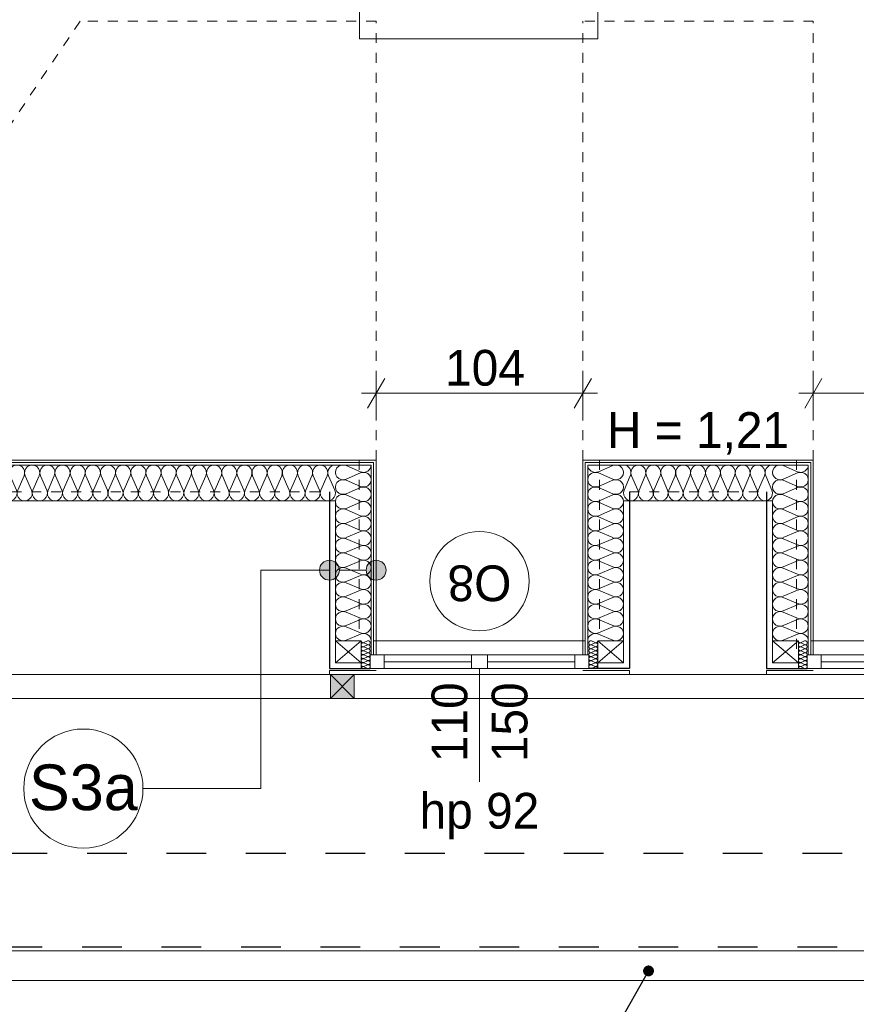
# Model space of a CAD drawing. Extents: x -145259 to -66341, y -2316 to 227384.
# Tile 79 of 141: x -124287 to -120077, y 167294 to 172251. Entities that reach past the tile are written whole.
import ezdxf

# ---------------------------------------------------------------- set-up
doc = ezdxf.new("R2010")
doc.units = 0
doc.header["$MEASUREMENT"] = 0
doc.linetypes.add('Hidden Line', pattern=[100, 50, -50])
doc.linetypes.add('Przerywana', pattern=[400, 200, -200])
for name, color, linetype in [('Arch ocieplenie', 7, 'Continuous'), ('Arch opisy', 7, 'Continuous'), ('Arch wymiary', 7, 'Continuous'), ('Arch ściany działowe', 7, 'Continuous')]:
    doc.layers.add(name, color=color, linetype=linetype)
for name, color, linetype, lineweight, true_color in [('Arch ocieplenie_Nr_Pióra__24', 7, 'Continuous', 13, 0x029e21), ('Arch okna_Nr_Pióra__82', 7, 'Continuous', 20, 0xaaaaaa), ('INWENT.ŚCIANY_Nr_Pióra__2', 7, 'Continuous', 13, 0x7f7f7f), ('Inwentaryzacja Konst._Nr_Pióra__3', 7, 'Continuous', 20, 0xff6600)]:
    doc.layers.add(name, color=color, linetype=linetype, lineweight=lineweight, true_color=true_color)
for name, color, linetype, lineweight in [('Arch opisy okien_Nr_Pióra__21', 7, 'Continuous', 13), ('Arch opisy_Nr_Pióra__1', 7, 'Continuous', 25), ('Arch opisy_Nr_Pióra__21', 7, 'Continuous', 13), ('Arch wymiary_Nr_Pióra__21', 7, 'Continuous', 13), ('Arch wymiary_Nr_Pióra__5', 7, 'Continuous', 13), ('Arch ściany działowe_Nr_Pióra__5', 7, 'Continuous', 13), ('INWENT DACH_Nr_Pióra__21', 7, 'Continuous', 13), ('INWENT ODWODNIENIE_Nr_Pióra__5', 7, 'Continuous', 13), ('INWENT OPISY_Nr_Pióra__21', 7, 'Continuous', 13), ('INWENT. OKNA_Nr_Pióra__21', 7, 'Continuous', 13), ('INWENT.ŚCIANY_Nr_Pióra__1', 7, 'Continuous', 25), ('INWENT.ŚCIANY_Nr_Pióra__20', 1, 'Continuous', 20)]:
    doc.layers.add(name, color=color, linetype=linetype, lineweight=lineweight)
doc.styles.add('GENERATED_STYLE_1', font='txt')
doc.styles.add('GENERATED_STYLE_6', font='txt')
doc.styles.add('GENERATED_STYLE_7', font='txt')
doc.styles.add('GENERATED_STYLE_8', font='txt')
doc.dimstyles.new('GENERATED_STYLE__2', dxfattribs={"dimtxt": 179.999995, "dimasz": 114, "dimexe": 0.18, "dimexo": 0, "dimgap": 0.09, "dimtad": 1, "dimtih": 1, "dimtoh": 1, "dimdec": 0, "dimlfac": 0.1, "dimzin": 0, "dimdsep": 46, "dimtxsty": 'GENERATED_STYLE_1', "dimblk": 'ARROWHEAD_2', "dimblk1": 'ARROWHEAD_2', "dimblk2": 'ARROWHEAD_2', "dimcen": 0.09, "dimclrd": 7, "dimclre": 7, "dimclrt": 7, "dimazin": 0, "dimtfac": 1, "dimtdec": 4, "dimtmove": 0, "dimatfit": 3, "dimfxl": 0, "dimtolj": 1, "dimtzin": 0, "dimarcsym": 0})
doc.dimstyles.new('GENERATED_STYLE__9', dxfattribs={"dimtxt": 0.18, "dimasz": 109.44, "dimexe": 0.18, "dimexo": 0.0625, "dimgap": 0.09, "dimtad": 0, "dimtih": 1, "dimtoh": 1, "dimdec": 4, "dimzin": 0, "dimdsep": 46, "dimcen": 0.09, "dimadec": 0, "dimazin": 0, "dimtfac": 1, "dimtdec": 4, "dimtmove": 0, "dimatfit": 3, "dimldrblk": 'ARROWHEAD_11', "dimfxl": 0, "dimtolj": 1, "dimtzin": 0, "dimarcsym": 0})

# ---------------------------------------------------------------- blocks, each defined once
blk = doc.blocks.new('Ściana_668', base_point=(-122493.7, 170033.6))
at = {"layer": 'Arch ściany działowe_Nr_Pióra__5', "linetype": 'Continuous'}
for p, q in [((-122493.7, 169053.6), (-122493.7, 170033.6)), ((-122506.2, 170021.1), (-122506.2, 169053.6)), ((-122506.2, 169053.6), (-122493.7, 169053.6))]:
    blk.add_line(p, q, dxfattribs=at)
blk = doc.blocks.new('Ściana_669', base_point=(-122506.2, 170021.1))
at = {"layer": 'Arch ściany działowe_Nr_Pióra__5', "linetype": 'Continuous'}
for p, q in [((-122518.7, 170008.6), (-122518.7, 169053.6)), ((-122506.2, 169053.6), (-122506.2, 170021.1)), ((-122518.7, 169053.6), (-122506.2, 169053.6))]:
    blk.add_line(p, q, dxfattribs=at)
blk = doc.blocks.new('Ściana_670', base_point=(-121453.7, 170033.6))
at = {"layer": 'Arch ściany działowe_Nr_Pióra__5', "linetype": 'Continuous'}
for p, q in [((-121453.7, 170033.6), (-121453.7, 169053.6)), ((-121441.2, 169053.6), (-121441.2, 170021.1)), ((-121453.7, 169053.6), (-121441.2, 169053.6))]:
    blk.add_line(p, q, dxfattribs=at)
blk = doc.blocks.new('Ściana_671', base_point=(-121441.2, 170021.1))
at = {"layer": 'Arch ściany działowe_Nr_Pióra__5', "linetype": 'Continuous'}
for p, q in [((-121441.2, 170021.1), (-121441.2, 169053.6)), ((-121428.7, 169053.6), (-121428.7, 170008.6)), ((-121441.2, 169053.6), (-121428.7, 169053.6))]:
    blk.add_line(p, q, dxfattribs=at)
blk = doc.blocks.new('Ściana_672', base_point=(-120293.7, 170033.6))
at = {"layer": 'Arch ściany działowe_Nr_Pióra__5', "linetype": 'Continuous'}
for p, q in [((-120293.7, 169053.6), (-120293.7, 170033.6)), ((-120306.2, 170021.1), (-120306.2, 169053.6)), ((-120306.2, 169053.6), (-120293.7, 169053.6))]:
    blk.add_line(p, q, dxfattribs=at)
blk = doc.blocks.new('Ściana_673', base_point=(-120306.2, 170021.1))
at = {"layer": 'Arch ściany działowe_Nr_Pióra__5', "linetype": 'Continuous'}
for p, q in [((-120318.7, 170008.6), (-120318.7, 169053.6)), ((-120306.2, 169053.6), (-120306.2, 170021.1)), ((-120318.7, 169053.6), (-120306.2, 169053.6))]:
    blk.add_line(p, q, dxfattribs=at)
blk = doc.blocks.new('Ściana_748', base_point=(-122493.7, 170033.6))
at = {"layer": 'Arch ściany działowe_Nr_Pióra__5', "linetype": 'Continuous'}
for p, q in [((-122493.7, 170033.6), (-125468.7, 170033.6)), ((-125481.2, 170021.1), (-122506.2, 170021.1))]:
    blk.add_line(p, q, dxfattribs=at)
blk = doc.blocks.new('Ściana_749', base_point=(-122506.2, 170021.1))
at = {"layer": 'Arch ściany działowe_Nr_Pióra__5', "linetype": 'Continuous'}
for p, q in [((-125493.7, 170008.6), (-122518.7, 170008.6)), ((-122506.2, 170021.1), (-125481.2, 170021.1))]:
    blk.add_line(p, q, dxfattribs=at)
blk = doc.blocks.new('Ściana_750', base_point=(-120293.7, 170033.6))
at = {"layer": 'Arch ściany działowe_Nr_Pióra__5', "linetype": 'Continuous'}
for p, q in [((-120293.7, 170033.6), (-121453.7, 170033.6)), ((-121441.2, 170021.1), (-120306.2, 170021.1))]:
    blk.add_line(p, q, dxfattribs=at)
blk = doc.blocks.new('Ściana_751', base_point=(-120306.2, 170021.1))
at = {"layer": 'Arch ściany działowe_Nr_Pióra__5', "linetype": 'Continuous'}
for p, q in [((-120306.2, 170021.1), (-121441.2, 170021.1)), ((-121428.7, 170008.6), (-120318.7, 170008.6))]:
    blk.add_line(p, q, dxfattribs=at)
blk = doc.blocks.new('Izolacja cieplna 14_103', base_point=(-122518.7, 169123.6))
at = {"layer": 'Arch ocieplenie_Nr_Pióra__24', "linetype": 'Continuous'}
for p, q in [((-122572.4, 169974.8), (-122645.1, 170005.5)), ((-122645.1, 169938), (-122572.4, 169968.6)), ((-122572.4, 169901.1), (-122645.1, 169931.8)), ((-122645.1, 169864.2), (-122572.4, 169894.9)), ((-122572.4, 169827.3), (-122645.1, 169858)), ((-122645.1, 169790.5), (-122572.4, 169821.1)), ((-122572.4, 169753.6), (-122645.1, 169784.3)), ((-122645.1, 169716.7), (-122572.4, 169747.4)), ((-122572.4, 169679.8), (-122645.1, 169710.5)), ((-122645.1, 169643), (-122572.4, 169673.6)), ((-122572.4, 169606.1), (-122645.1, 169636.8)), ((-122645.1, 169569.2), (-122572.4, 169599.9)), ((-122572.4, 169532.3), (-122645.1, 169563)), ((-122645.1, 169495.5), (-122572.4, 169526.1)), ((-122572.4, 169458.6), (-122645.1, 169489.3)), ((-122645.1, 169421.7), (-122572.4, 169452.4)), ((-122572.4, 169384.8), (-122645.1, 169415.5)), ((-122645.1, 169348), (-122572.4, 169378.6)), ((-122572.4, 169311.1), (-122645.1, 169341.8)), ((-122645.1, 169274.2), (-122572.4, 169304.9)), ((-122572.4, 169237.3), (-122645.1, 169268)), ((-122645.1, 169200.5), (-122572.4, 169231.1)), ((-122572.4, 169163.6), (-122645.1, 169194.3)), ((-122645.1, 169126.7), (-122572.4, 169157.4))]:
    blk.add_line(p, q, dxfattribs=at)
for centre, start_param, end_param in [((-122660.5, 169971.7), 4.299595, 8.266775), ((-122557, 170008.6), 1.158004, 3.141593), ((-122660.5, 169898), 4.299595, 8.266775), ((-122557, 169934.9), 1.158004, 5.125183), ((-122557, 169861.1), 1.158004, 5.125183), ((-122660.5, 169824.2), 4.299595, 8.266775), ((-122660.5, 169750.5), 4.299595, 8.266775), ((-122557, 169787.4), 1.158004, 5.125183), ((-122557, 169713.6), 1.158004, 5.125183), ((-122660.5, 169676.7), 4.299595, 8.266775), ((-122660.5, 169603), 4.299595, 8.266775), ((-122557, 169639.9), 1.158004, 5.125183), ((-122557, 169566.1), 1.158004, 5.125183), ((-122660.5, 169529.2), 4.299595, 8.266775), ((-122557, 169492.4), 1.158004, 5.125183), ((-122660.5, 169455.5), 4.299595, 8.266775), ((-122557, 169418.6), 1.158004, 5.125183), ((-122660.5, 169381.7), 4.299595, 8.266775), ((-122557, 169344.9), 1.158004, 5.125183), ((-122660.5, 169308), 4.299595, 8.266775), ((-122557, 169271.1), 1.158004, 5.125183), ((-122660.5, 169234.2), 4.299595, 8.266775), ((-122557, 169197.4), 1.158004, 5.125183), ((-122660.5, 169160.5), 4.299595, 8.266775), ((-122557, 169123.6), 3.141593, 5.125182)]:
    blk.add_ellipse(centre, major_axis=(-38.3, 0), ratio=0.963245, start_param=start_param, end_param=end_param, dxfattribs=at)
blk = doc.blocks.new('Izolacja cieplna 14_104', base_point=(-121428.7, 169123.6))
at = {"layer": 'Arch ocieplenie_Nr_Pióra__24', "linetype": 'Continuous'}
for p, q in [((-121375.1, 169974.8), (-121302.4, 170005.5)), ((-121302.4, 169938), (-121375.1, 169968.6)), ((-121375.1, 169901.1), (-121302.4, 169931.8)), ((-121302.4, 169864.2), (-121375.1, 169894.9)), ((-121375.1, 169827.3), (-121302.4, 169858)), ((-121302.4, 169790.5), (-121375.1, 169821.1)), ((-121375.1, 169753.6), (-121302.4, 169784.3)), ((-121302.4, 169716.7), (-121375.1, 169747.4)), ((-121375.1, 169679.8), (-121302.4, 169710.5)), ((-121302.4, 169643), (-121375.1, 169673.6)), ((-121375.1, 169606.1), (-121302.4, 169636.8)), ((-121302.4, 169569.2), (-121375.1, 169599.9)), ((-121375.1, 169532.3), (-121302.4, 169563)), ((-121302.4, 169495.5), (-121375.1, 169526.1)), ((-121375.1, 169458.6), (-121302.4, 169489.3)), ((-121302.4, 169421.7), (-121375.1, 169452.4)), ((-121375.1, 169384.8), (-121302.4, 169415.5)), ((-121302.4, 169348), (-121375.1, 169378.6)), ((-121375.1, 169311.1), (-121302.4, 169341.8)), ((-121302.4, 169274.2), (-121375.1, 169304.9)), ((-121375.1, 169237.3), (-121302.4, 169268)), ((-121302.4, 169200.5), (-121375.1, 169231.1)), ((-121375.1, 169163.6), (-121302.4, 169194.3)), ((-121302.4, 169126.7), (-121375.1, 169157.4))]:
    blk.add_line(p, q, dxfattribs=at)
for centre, start_param, end_param in [((-121390.5, 170008.6), 0, 1.983589), ((-121287, 169971.7), 1.158003, 5.125183), ((-121390.5, 169934.9), 4.299595, 8.266774), ((-121287, 169898), 1.158003, 5.125183), ((-121390.5, 169861.1), 4.299595, 8.266774), ((-121287, 169824.2), 1.158003, 5.125183), ((-121390.5, 169787.4), 4.299595, 8.266774), ((-121287, 169750.5), 1.158003, 5.125183), ((-121390.5, 169713.6), 4.299595, 8.266774), ((-121287, 169676.7), 1.158003, 5.125183), ((-121390.5, 169639.9), 4.299595, 8.266774), ((-121287, 169603), 1.158003, 5.125183), ((-121390.5, 169566.1), 4.299595, 8.266774), ((-121390.5, 169492.4), 4.299595, 8.266774), ((-121287, 169529.2), 1.158003, 5.125183), ((-121287, 169455.5), 1.158003, 5.125183), ((-121390.5, 169418.6), 4.299595, 8.266774), ((-121390.5, 169344.9), 4.299595, 8.266774), ((-121287, 169381.7), 1.158003, 5.125183), ((-121287, 169308), 1.158003, 5.125183), ((-121390.5, 169271.1), 4.299595, 8.266774), ((-121390.5, 169197.4), 4.299595, 8.266774), ((-121287, 169234.2), 1.158003, 5.125183), ((-121287, 169160.5), 1.158003, 5.125183), ((-121390.5, 169123.6), 4.299596, 6.283185)]:
    blk.add_ellipse(centre, major_axis=(-38.3, 0), ratio=0.963245, start_param=start_param, end_param=end_param, dxfattribs=at)
blk = doc.blocks.new('Izolacja cieplna 14_105', base_point=(-121378.7, 168983.6))
at = {"layer": 'Arch ocieplenie_Nr_Pióra__24', "linetype": 'Continuous'}
for p, q in [((-121392.1, 169114.4), (-121410.3, 169122.8)), ((-121410.3, 169104.4), (-121392.1, 169112.8)), ((-121392.1, 169094.4), (-121410.3, 169102.8)), ((-121410.3, 169084.4), (-121392.1, 169092.8)), ((-121392.1, 169074.4), (-121410.3, 169082.8)), ((-121410.3, 169064.4), (-121392.1, 169072.8)), ((-121392.1, 169054.4), (-121410.3, 169062.8)), ((-121410.3, 169044.4), (-121392.1, 169052.8)), ((-121392.1, 169034.4), (-121410.3, 169042.8)), ((-121410.3, 169024.4), (-121392.1, 169032.8)), ((-121392.1, 169014.4), (-121410.3, 169022.8)), ((-121410.3, 169004.4), (-121392.1, 169012.8)), ((-121392.1, 168994.4), (-121410.3, 169002.8)), ((-121410.3, 168984.4), (-121392.1, 168992.8))]:
    blk.add_line(p, q, dxfattribs=at)
for centre, start_param, end_param in [((-121414.2, 169113.6), 5.870392, 9.837571), ((-121414.2, 169093.6), 5.870392, 9.837571), ((-121388.3, 169123.6), 2.7288, 4.712389), ((-121388.3, 169103.6), 2.7288, 6.695979), ((-121388.3, 169083.6), 2.7288, 6.695979), ((-121414.2, 169073.6), 5.870392, 9.837571), ((-121414.2, 169053.6), 5.870392, 9.837571), ((-121414.2, 169033.6), 5.870392, 9.837571), ((-121388.3, 169063.6), 2.7288, 6.695979), ((-121388.3, 169043.6), 2.7288, 6.695979), ((-121414.2, 169013.6), 5.870392, 9.837571), ((-121414.2, 168993.6), 5.870392, 9.837571), ((-121388.3, 169023.6), 2.7288, 6.695979), ((-121388.3, 169003.6), 2.7288, 6.695979), ((-121388.3, 168983.6), 4.712389, 6.695979)]:
    blk.add_ellipse(centre, major_axis=(0, 10), ratio=0.957061, start_param=start_param, end_param=end_param, dxfattribs=at)
blk = doc.blocks.new('Izolacja cieplna 14_106', base_point=(-122568.7, 168983.6))
at = {"layer": 'Arch ocieplenie_Nr_Pióra__24', "linetype": 'Continuous'}
for p, q in [((-122555.3, 169114.4), (-122537.1, 169122.8)), ((-122537.1, 169104.4), (-122555.3, 169112.8)), ((-122555.3, 169094.4), (-122537.1, 169102.8)), ((-122537.1, 169084.4), (-122555.3, 169092.8)), ((-122555.3, 169074.4), (-122537.1, 169082.8)), ((-122537.1, 169064.4), (-122555.3, 169072.8)), ((-122555.3, 169054.4), (-122537.1, 169062.8)), ((-122537.1, 169044.4), (-122555.3, 169052.8)), ((-122555.3, 169034.4), (-122537.1, 169042.8)), ((-122537.1, 169024.4), (-122555.3, 169032.8)), ((-122555.3, 169014.4), (-122537.1, 169022.8)), ((-122537.1, 169004.4), (-122555.3, 169012.8)), ((-122555.3, 168994.4), (-122537.1, 169002.8)), ((-122537.1, 168984.4), (-122555.3, 168992.8))]:
    blk.add_line(p, q, dxfattribs=at)
for centre, start_param, end_param in [((-122559.2, 169103.6), 5.870392, 9.837571), ((-122559.2, 169083.6), 5.870392, 9.837571), ((-122559.2, 169123.6), 1.570796, 3.554385), ((-122533.3, 169113.6), 2.728799, 6.695979), ((-122533.3, 169093.6), 2.728799, 6.695979), ((-122559.2, 169063.6), 5.870392, 9.837571), ((-122559.2, 169043.6), 5.870392, 9.837571), ((-122533.3, 169073.6), 2.728799, 6.695979), ((-122533.3, 169053.6), 2.728799, 6.695979), ((-122533.3, 169033.6), 2.728799, 6.695979), ((-122559.2, 169023.6), 5.870392, 9.837571), ((-122559.2, 169003.6), 5.870392, 9.837571), ((-122559.2, 168983.6), 5.870392, 7.853982), ((-122533.3, 169013.6), 2.728799, 6.695979), ((-122533.3, 168993.6), 2.728799, 6.695979)]:
    blk.add_ellipse(centre, major_axis=(0, 10), ratio=0.957061, start_param=start_param, end_param=end_param, dxfattribs=at)
blk = doc.blocks.new('Izolacja cieplna 14_107', base_point=(-120318.7, 169123.6))
at = {"layer": 'Arch ocieplenie_Nr_Pióra__24', "linetype": 'Continuous'}
for p, q in [((-120372.4, 169974.8), (-120445.1, 170005.5)), ((-120445.1, 169938), (-120372.4, 169968.6)), ((-120372.4, 169901.1), (-120445.1, 169931.8)), ((-120445.1, 169864.2), (-120372.4, 169894.9)), ((-120372.4, 169827.3), (-120445.1, 169858)), ((-120445.1, 169790.5), (-120372.4, 169821.1)), ((-120372.4, 169753.6), (-120445.1, 169784.3)), ((-120445.1, 169716.7), (-120372.4, 169747.4)), ((-120372.4, 169679.8), (-120445.1, 169710.5)), ((-120445.1, 169643), (-120372.4, 169673.6)), ((-120372.4, 169606.1), (-120445.1, 169636.8)), ((-120445.1, 169569.2), (-120372.4, 169599.9)), ((-120372.4, 169532.3), (-120445.1, 169563)), ((-120445.1, 169495.5), (-120372.4, 169526.1)), ((-120372.4, 169458.6), (-120445.1, 169489.3)), ((-120445.1, 169421.7), (-120372.4, 169452.4)), ((-120372.4, 169384.8), (-120445.1, 169415.5)), ((-120445.1, 169348), (-120372.4, 169378.6)), ((-120372.4, 169311.1), (-120445.1, 169341.8)), ((-120445.1, 169274.2), (-120372.4, 169304.9)), ((-120372.4, 169237.3), (-120445.1, 169268)), ((-120445.1, 169200.5), (-120372.4, 169231.1)), ((-120372.4, 169163.6), (-120445.1, 169194.3)), ((-120445.1, 169126.7), (-120372.4, 169157.4))]:
    blk.add_line(p, q, dxfattribs=at)
for centre, start_param, end_param in [((-120460.5, 169971.7), 4.299595, 8.266775), ((-120357, 170008.6), 1.158004, 3.141593), ((-120460.5, 169898), 4.299595, 8.266775), ((-120357, 169934.9), 1.158004, 5.125183), ((-120357, 169861.1), 1.158004, 5.125183), ((-120460.5, 169824.2), 4.299595, 8.266775), ((-120460.5, 169750.5), 4.299595, 8.266775), ((-120357, 169787.4), 1.158004, 5.125183), ((-120357, 169713.6), 1.158004, 5.125183), ((-120460.5, 169676.7), 4.299595, 8.266775), ((-120460.5, 169603), 4.299595, 8.266775), ((-120357, 169639.9), 1.158004, 5.125183), ((-120357, 169566.1), 1.158004, 5.125183), ((-120460.5, 169529.2), 4.299595, 8.266775), ((-120357, 169492.4), 1.158004, 5.125183), ((-120460.5, 169455.5), 4.299595, 8.266775), ((-120357, 169418.6), 1.158004, 5.125183), ((-120460.5, 169381.7), 4.299595, 8.266775), ((-120357, 169344.9), 1.158004, 5.125183), ((-120460.5, 169308), 4.299595, 8.266775), ((-120357, 169271.1), 1.158004, 5.125183), ((-120460.5, 169234.2), 4.299595, 8.266775), ((-120357, 169197.4), 1.158004, 5.125183), ((-120460.5, 169160.5), 4.299595, 8.266775), ((-120357, 169123.6), 3.141593, 5.125182)]:
    blk.add_ellipse(centre, major_axis=(-38.3, 0), ratio=0.963245, start_param=start_param, end_param=end_param, dxfattribs=at)
blk = doc.blocks.new('Izolacja cieplna 14_110', base_point=(-120368.7, 168983.6))
at = {"layer": 'Arch ocieplenie_Nr_Pióra__24', "linetype": 'Continuous'}
for p, q in [((-120355.3, 169114.4), (-120337.1, 169122.8)), ((-120337.1, 169104.4), (-120355.3, 169112.8)), ((-120355.3, 169094.4), (-120337.1, 169102.8)), ((-120337.1, 169084.4), (-120355.3, 169092.8)), ((-120355.3, 169074.4), (-120337.1, 169082.8)), ((-120337.1, 169064.4), (-120355.3, 169072.8)), ((-120355.3, 169054.4), (-120337.1, 169062.8)), ((-120337.1, 169044.4), (-120355.3, 169052.8)), ((-120355.3, 169034.4), (-120337.1, 169042.8)), ((-120337.1, 169024.4), (-120355.3, 169032.8)), ((-120355.3, 169014.4), (-120337.1, 169022.8)), ((-120337.1, 169004.4), (-120355.3, 169012.8)), ((-120355.3, 168994.4), (-120337.1, 169002.8)), ((-120337.1, 168984.4), (-120355.3, 168992.8))]:
    blk.add_line(p, q, dxfattribs=at)
for centre, start_param, end_param in [((-120359.2, 169103.6), 5.870392, 9.837571), ((-120359.2, 169083.6), 5.870392, 9.837571), ((-120359.2, 169123.6), 1.570796, 3.554385), ((-120333.3, 169113.6), 2.728799, 6.695979), ((-120333.3, 169093.6), 2.728799, 6.695979), ((-120359.2, 169063.6), 5.870392, 9.837571), ((-120359.2, 169043.6), 5.870392, 9.837571), ((-120333.3, 169073.6), 2.728799, 6.695979), ((-120333.3, 169053.6), 2.728799, 6.695979), ((-120333.3, 169033.6), 2.728799, 6.695979), ((-120359.2, 169023.6), 5.870392, 9.837571), ((-120359.2, 169003.6), 5.870392, 9.837571), ((-120359.2, 168983.6), 5.870392, 7.853982), ((-120333.3, 169013.6), 2.728799, 6.695979), ((-120333.3, 168993.6), 2.728799, 6.695979)]:
    blk.add_ellipse(centre, major_axis=(0, 10), ratio=0.957061, start_param=start_param, end_param=end_param, dxfattribs=at)
blk = doc.blocks.new('Izolacja cieplna 14_166', base_point=(-125673.7, 170008.6))
at = {"layer": 'Arch ocieplenie_Nr_Pióra__24', "linetype": 'Continuous'}
for p, q in [((-125670.5, 169882.2), (-125638.8, 169955)), ((-125632.4, 169955), (-125600.7, 169882.2)), ((-125594.3, 169882.2), (-125562.5, 169955)), ((-125556.1, 169955), (-125524.4, 169882.2)), ((-125518, 169882.2), (-125486.2, 169955)), ((-125479.8, 169955), (-125448.1, 169882.2)), ((-125441.7, 169882.2), (-125410, 169955)), ((-125403.5, 169955), (-125371.8, 169882.2)), ((-125365.4, 169882.2), (-125333.7, 169955)), ((-125327.3, 169955), (-125295.5, 169882.2)), ((-125289.1, 169882.2), (-125257.4, 169955)), ((-125251, 169955), (-125219.3, 169882.2)), ((-125212.8, 169882.2), (-125181.1, 169955)), ((-125174.7, 169955), (-125143, 169882.2)), ((-125136.6, 169882.2), (-125104.8, 169955)), ((-125098.4, 169955), (-125066.7, 169882.2)), ((-125060.3, 169882.2), (-125028.5, 169955)), ((-125022.1, 169955), (-124990.4, 169882.2)), ((-124984, 169882.2), (-124952.3, 169955)), ((-124945.9, 169955), (-124914.1, 169882.2)), ((-124907.7, 169882.2), (-124876, 169955)), ((-124869.6, 169955), (-124837.8, 169882.2)), ((-124831.4, 169882.2), (-124799.7, 169955)), ((-124793.3, 169955), (-124761.6, 169882.2)), ((-124755.1, 169882.2), (-124723.4, 169955)), ((-124717, 169955), (-124685.3, 169882.2)), ((-124678.9, 169882.2), (-124647.1, 169955)), ((-124640.7, 169955), (-124609, 169882.2)), ((-124602.6, 169882.2), (-124570.9, 169955)), ((-124564.4, 169955), (-124532.7, 169882.2)), ((-124526.3, 169882.2), (-124494.6, 169955)), ((-124488.2, 169955), (-124456.4, 169882.2)), ((-124450, 169882.2), (-124418.3, 169955)), ((-124411.9, 169955), (-124380.1, 169882.2)), ((-124373.7, 169882.2), (-124342, 169955)), ((-124335.6, 169955), (-124303.9, 169882.2)), ((-124297.5, 169882.2), (-124265.7, 169955)), ((-124259.3, 169955), (-124227.6, 169882.2)), ((-124221.2, 169882.2), (-124189.4, 169955)), ((-124183, 169955), (-124151.3, 169882.2)), ((-124144.9, 169882.2), (-124113.2, 169955)), ((-124106.8, 169955), (-124075, 169882.2)), ((-124068.6, 169882.2), (-124036.9, 169955)), ((-124030.5, 169955), (-123998.7, 169882.2)), ((-123992.3, 169882.2), (-123960.6, 169955)), ((-123954.2, 169955), (-123922.5, 169882.2)), ((-123916, 169882.2), (-123884.3, 169955)), ((-123877.9, 169955), (-123846.2, 169882.2)), ((-123839.8, 169882.2), (-123808, 169955)), ((-123801.6, 169955), (-123769.9, 169882.2)), ((-123763.5, 169882.2), (-123731.7, 169955)), ((-123725.3, 169955), (-123693.6, 169882.2)), ((-123687.2, 169882.2), (-123655.5, 169955)), ((-123649.1, 169955), (-123617.3, 169882.2)), ((-123610.9, 169882.2), (-123579.2, 169955)), ((-123572.8, 169955), (-123541, 169882.2)), ((-123534.6, 169882.2), (-123502.9, 169955)), ((-123496.5, 169955), (-123464.8, 169882.2)), ((-123458.4, 169882.2), (-123426.6, 169955)), ((-123420.2, 169955), (-123388.5, 169882.2)), ((-123382.1, 169882.2), (-123350.3, 169955)), ((-123343.9, 169955), (-123312.2, 169882.2)), ((-123305.8, 169882.2), (-123274.1, 169955)), ((-123267.6, 169955), (-123235.9, 169882.2)), ((-123229.5, 169882.2), (-123197.8, 169955)), ((-123191.4, 169955), (-123159.6, 169882.2)), ((-123153.2, 169882.2), (-123121.5, 169955)), ((-123115.1, 169955), (-123083.4, 169882.2)), ((-123076.9, 169882.2), (-123045.2, 169955)), ((-123038.8, 169955), (-123007.1, 169882.2)), ((-123000.7, 169882.2), (-122968.9, 169955)), ((-122962.5, 169955), (-122930.8, 169882.2)), ((-122924.4, 169882.2), (-122892.6, 169955)), ((-122886.2, 169955), (-122854.5, 169882.2)), ((-122848.1, 169882.2), (-122816.4, 169955)), ((-122810, 169955), (-122778.2, 169882.2)), ((-122771.8, 169882.2), (-122740.1, 169955)), ((-122733.7, 169955), (-122701.9, 169882.2))]:
    blk.add_line(p, q, dxfattribs=at)
for centre, start_param, end_param in [((-125673.7, 169970.3), 4.299596, 6.283185), ((-125597.5, 169970.3), 4.299595, 8.266774), ((-125521.2, 169970.3), 4.299595, 8.266774), ((-125444.9, 169970.3), 4.299595, 8.266774), ((-125368.6, 169970.3), 4.299595, 8.266774), ((-125292.3, 169970.3), 4.299595, 8.266774), ((-125216, 169970.3), 4.299595, 8.266774), ((-125139.8, 169970.3), 4.299595, 8.266774), ((-125063.5, 169970.3), 4.299595, 8.266774), ((-124987.2, 169970.3), 4.299595, 8.266774), ((-124910.9, 169970.3), 4.299595, 8.266774), ((-124834.6, 169970.3), 4.299595, 8.266774), ((-124758.4, 169970.3), 4.299595, 8.266774), ((-124682.1, 169970.3), 4.299595, 8.266774), ((-124605.8, 169970.3), 4.299595, 8.266774), ((-124529.5, 169970.3), 4.299595, 8.266774), ((-124453.2, 169970.3), 4.299595, 8.266774), ((-124376.9, 169970.3), 4.299595, 8.266774), ((-124300.7, 169970.3), 4.299595, 8.266774), ((-124224.4, 169970.3), 4.299595, 8.266774), ((-124148.1, 169970.3), 4.299595, 8.266774), ((-124071.8, 169970.3), 4.299595, 8.266774), ((-123995.5, 169970.3), 4.299595, 8.266774), ((-123919.3, 169970.3), 4.299595, 8.266774), ((-123843, 169970.3), 4.299595, 8.266774), ((-123766.7, 169970.3), 4.299595, 8.266774), ((-123690.4, 169970.3), 4.299595, 8.266774), ((-123614.1, 169970.3), 4.299595, 8.266774), ((-123537.8, 169970.3), 4.299595, 8.266774), ((-123461.6, 169970.3), 4.299595, 8.266774), ((-123385.3, 169970.3), 4.299595, 8.266774), ((-123309, 169970.3), 4.299595, 8.266774), ((-123232.7, 169970.3), 4.299595, 8.266774), ((-123156.4, 169970.3), 4.299595, 8.266774), ((-123080.1, 169970.3), 4.299595, 8.266774), ((-123003.9, 169970.3), 4.299595, 8.266774), ((-122927.6, 169970.3), 4.299595, 8.266774), ((-122851.3, 169970.3), 4.299595, 8.266774), ((-122775, 169970.3), 4.299595, 8.266774), ((-122698.7, 169970.3), 0, 1.983589), ((-125635.6, 169866.9), 1.158003, 5.125183), ((-125559.3, 169866.9), 1.158003, 5.125183), ((-125483, 169866.9), 1.158003, 5.125183), ((-125406.8, 169866.9), 1.158003, 5.125183), ((-125330.5, 169866.9), 1.158003, 5.125183), ((-125254.2, 169866.9), 1.158003, 5.125183), ((-125177.9, 169866.9), 1.158003, 5.125183), ((-125101.6, 169866.9), 1.158003, 5.125183), ((-125025.3, 169866.9), 1.158003, 5.125183), ((-124949.1, 169866.9), 1.158003, 5.125183), ((-124872.8, 169866.9), 1.158003, 5.125183), ((-124796.5, 169866.9), 1.158003, 5.125183), ((-124720.2, 169866.9), 1.158003, 5.125183), ((-124643.9, 169866.9), 1.158003, 5.125183), ((-124567.6, 169866.9), 1.158003, 5.125183), ((-124491.4, 169866.9), 1.158003, 5.125183), ((-124415.1, 169866.9), 1.158003, 5.125183), ((-124338.8, 169866.9), 1.158003, 5.125183), ((-124262.5, 169866.9), 1.158003, 5.125183), ((-124186.2, 169866.9), 1.158003, 5.125183), ((-124110, 169866.9), 1.158003, 5.125183), ((-124033.7, 169866.9), 1.158003, 5.125183), ((-123957.4, 169866.9), 1.158003, 5.125183), ((-123881.1, 169866.9), 1.158003, 5.125183), ((-123804.8, 169866.9), 1.158003, 5.125183), ((-123728.5, 169866.9), 1.158003, 5.125183), ((-123652.3, 169866.9), 1.158003, 5.125183), ((-123576, 169866.9), 1.158003, 5.125183), ((-123499.7, 169866.9), 1.158003, 5.125183), ((-123423.4, 169866.9), 1.158003, 5.125183), ((-123347.1, 169866.9), 1.158003, 5.125183), ((-123270.9, 169866.9), 1.158003, 5.125183), ((-123194.6, 169866.9), 1.158003, 5.125183), ((-123118.3, 169866.9), 1.158003, 5.125183), ((-123042, 169866.9), 1.158003, 5.125183), ((-122965.7, 169866.9), 1.158003, 5.125183), ((-122889.4, 169866.9), 1.158003, 5.125183), ((-122813.2, 169866.9), 1.158003, 5.125183), ((-122736.9, 169866.9), 1.158003, 5.125183)]:
    blk.add_ellipse(centre, major_axis=(0, 38.3), ratio=0.996316, start_param=start_param, end_param=end_param, dxfattribs=at)
blk = doc.blocks.new('Izolacja cieplna 14_167', base_point=(-121248.7, 170008.6))
at = {"layer": 'Arch ocieplenie_Nr_Pióra__24', "linetype": 'Continuous'}
for p, q in [((-121245.6, 169882.2), (-121214.4, 169955)), ((-121208.1, 169955), (-121176.9, 169882.2)), ((-121170.6, 169882.2), (-121139.4, 169955)), ((-121133.1, 169955), (-121101.9, 169882.2)), ((-121095.6, 169882.2), (-121064.4, 169955)), ((-121058.1, 169955), (-121026.9, 169882.2)), ((-121020.6, 169882.2), (-120989.4, 169955)), ((-120983.1, 169955), (-120951.9, 169882.2)), ((-120945.6, 169882.2), (-120914.4, 169955)), ((-120908.1, 169955), (-120876.9, 169882.2)), ((-120870.6, 169882.2), (-120839.4, 169955)), ((-120833.1, 169955), (-120801.9, 169882.2)), ((-120795.6, 169882.2), (-120764.4, 169955)), ((-120758.1, 169955), (-120726.9, 169882.2)), ((-120720.6, 169882.2), (-120689.4, 169955)), ((-120683.1, 169955), (-120651.9, 169882.2)), ((-120645.6, 169882.2), (-120614.4, 169955)), ((-120608.1, 169955), (-120576.9, 169882.2)), ((-120570.6, 169882.2), (-120539.4, 169955)), ((-120533.1, 169955), (-120501.9, 169882.2))]:
    blk.add_line(p, q, dxfattribs=at)
for centre, start_param, end_param in [((-121248.7, 169970.3), 4.299596, 6.283185), ((-121173.7, 169970.3), 4.299595, 8.266774), ((-121098.7, 169970.3), 4.299595, 8.266774), ((-121023.7, 169970.3), 4.299595, 8.266774), ((-120948.7, 169970.3), 4.299595, 8.266774), ((-120873.7, 169970.3), 4.299595, 8.266774), ((-120798.7, 169970.3), 4.299595, 8.266774), ((-120723.7, 169970.3), 4.299595, 8.266774), ((-120648.7, 169970.3), 4.299595, 8.266774), ((-120573.7, 169970.3), 4.299595, 8.266774), ((-120498.7, 169970.3), 0, 1.983589), ((-121211.2, 169866.9), 1.158003, 5.125183), ((-121136.2, 169866.9), 1.158003, 5.125183), ((-121061.2, 169866.9), 1.158003, 5.125183), ((-120986.2, 169866.9), 1.158003, 5.125183), ((-120911.2, 169866.9), 1.158003, 5.125183), ((-120836.2, 169866.9), 1.158003, 5.125183), ((-120761.2, 169866.9), 1.158003, 5.125183), ((-120686.2, 169866.9), 1.158003, 5.125183), ((-120611.2, 169866.9), 1.158003, 5.125183), ((-120536.2, 169866.9), 1.158003, 5.125183)]:
    blk.add_ellipse(centre, major_axis=(0, 38.3), ratio=0.979571, start_param=start_param, end_param=end_param, dxfattribs=at)
blk = doc.blocks.new('Linia_151', base_point=(-122493.7, 169479.2))
at = {"layer": 'Arch opisy_Nr_Pióra__21', "linetype": 'Continuous'}
for points in [[(-122678.7, 169479.2), (-122682.5, 169498.3), (-122693.4, 169514.5), (-122709.6, 169525.4), (-122728.7, 169529.2), (-122747.9, 169525.4), (-122764.1, 169514.5), (-122774.9, 169498.3), (-122778.7, 169479.2), (-122774.9, 169460), (-122764.1, 169443.8), (-122747.9, 169433), (-122728.7, 169429.2), (-122709.6, 169433), (-122693.4, 169443.8), (-122682.5, 169460)], [(-122443.7, 169479.2), (-122447.5, 169498.3), (-122458.4, 169514.5), (-122474.6, 169525.4), (-122493.7, 169529.2), (-122512.9, 169525.4), (-122529.1, 169514.5), (-122539.9, 169498.3), (-122543.7, 169479.2), (-122539.9, 169460), (-122529.1, 169443.8), (-122512.9, 169433), (-122493.7, 169429.2), (-122474.6, 169433), (-122458.4, 169443.8), (-122447.5, 169460)]]:
    blk.add_hatch(color=256, dxfattribs=at).paths.add_polyline_path(points, flags=0)
blk.add_line((-122543.7, 169479.2), (-122678.7, 169479.2), dxfattribs=at)
for centre in [(-122728.7, 169479.2), (-122493.7, 169479.2)]:
    blk.add_circle(centre, 50, dxfattribs=at)
blk = doc.blocks.new('Linia_152', base_point=(-123074.1, 168379.6))
at = {"layer": 'Arch opisy_Nr_Pióra__21', "linetype": 'Continuous'}
blk.add_line((-123074.1, 168379.6), (-123667, 168379.6), dxfattribs=at)
blk.add_circle((-123967, 168379.6), 300, dxfattribs=at)
blk = doc.blocks.new('*D1564')
at = {"layer": 'Arch wymiary_Nr_Pióra__5', "linetype": 'Continuous'}
for p, q in [((-122493.7, 170257.2), (-122493.7, 170482.2)), ((-121453.7, 170257.2), (-121453.7, 170482.2)), ((-122450.4, 170444.7), (-122537, 170294.7)), ((-121497, 170294.7), (-121410.4, 170444.7)), ((-122567.1, 170369.7), (-122493.7, 170369.7)), ((-122493.7, 170369.7), (-121453.7, 170369.7)), ((-121453.7, 170369.7), (-121380.4, 170369.7))]:
    blk.add_line(p, q, dxfattribs=at)
at = {"layer": 'Arch wymiary_Nr_Pióra__21', "insert": (-122146.5, 170405.7), "char_height": 180, "attachment_point": 7, "style": 'GENERATED_STYLE_1'}
blk.add_mtext('{104}', dxfattribs=at)
blk = doc.blocks.new('ARROWHEAD_2')
at = {"color": 0, "linetype": 'Continuous', "lineweight": 0}
for p, q in [((-0.378, -0.655), (0.378, 0.655)), ((0, 0), (-1, 0))]:
    blk.add_line(p, q, dxfattribs=at)
blk = doc.blocks.new('*D1569')
at = {"layer": 'Arch wymiary_Nr_Pióra__5', "linetype": 'Continuous'}
for p, q in [((-120293.7, 170257.2), (-120293.7, 170482.2)), ((-119253.7, 170257.2), (-119253.7, 170482.2)), ((-120250.4, 170444.7), (-120337, 170294.7)), ((-119297, 170294.7), (-119210.4, 170444.7)), ((-120367.1, 170369.7), (-120293.7, 170369.7)), ((-120293.7, 170369.7), (-119253.7, 170369.7)), ((-119253.7, 170369.7), (-119180.4, 170369.7))]:
    blk.add_line(p, q, dxfattribs=at)
at = {"layer": 'Arch wymiary_Nr_Pióra__21', "insert": (-119946.5, 170405.7), "char_height": 180, "attachment_point": 7, "style": 'GENERATED_STYLE_1'}
blk.add_mtext('{104}', dxfattribs=at)
blk = doc.blocks.new('ARROWHEAD_11')
at = {"color": 0, "linetype": 'Continuous', "lineweight": 0}
blk.add_line((0, 0), (-1, 0), dxfattribs=at)
at = {"color": 0, "linetype": 'Continuous', "lineweight": 0, "const_width": 0.25, "flags": 128}
blk.add_lwpolyline([(-0.125, 0, 1), (0.125, 0, 1)], format="xyb", close=True, dxfattribs=at)

msp = doc.modelspace()

# ---------------------------------------------------------------- hatches: boundary and pattern name
at = {"layer": 'Arch okna_Nr_Pióra__82', "linetype": 'Continuous'}
msp.add_hatch(color=256, dxfattribs=at).paths.add_polyline_path([(-122723.7, 168953.6), (-122603.7, 168953.6), (-122603.7, 168833.6), (-122723.7, 168833.6)], flags=0)

# ---------------------------------------------------------------- linework, layer by layer
at = {"layer": 'Arch ocieplenie_Nr_Pióra__24', "linetype": 'Continuous'}
for p, q in [((-125673.7, 169828.6), (-122698.7, 169828.6)), ((-122698.7, 169123.6), (-122698.7, 169828.6)), ((-121248.7, 169123.6), (-121248.7, 169828.6)), ((-121248.7, 169828.6), (-120498.7, 169828.6)), ((-120498.7, 169123.6), (-120498.7, 169828.6)), ((-122568.7, 168983.6), (-122568.7, 169013.6)), ((-121378.7, 168983.6), (-121378.7, 169013.6)), ((-120368.7, 168983.6), (-120368.7, 169013.6))]:
    msp.add_line(p, q, dxfattribs=at)
at = {"layer": 'Arch opisy okien_Nr_Pióra__21', "linetype": 'Continuous'}
msp.add_circle((-121973.7, 169423.6), 250, dxfattribs=at)
at = {"layer": 'Arch opisy_Nr_Pióra__21', "linetype": 'Continuous'}
for p, q in [((-122577.2, 172874.7), (-122577.2, 172154.7)), ((-121377.2, 172154.7), (-121377.2, 172874.7)), ((-122577.2, 172154.7), (-121377.2, 172154.7)), ((-122728.7, 169479.2), (-123074.1, 169479.2)), ((-123074.1, 169479.2), (-123074.1, 168379.6))]:
    msp.add_line(p, q, dxfattribs=at)
at = {"layer": 'INWENT DACH_Nr_Pióra__21', "linetype": 'Hidden Line'}
for p, q in [((-123983.5, 176743.6), (-123983.5, 172243.6)), ((-123983.5, 172243.6), (-125576.3, 169873.6)), ((-122493.7, 172243.6), (-123983.5, 172243.6)), ((-122493.7, 170033.6), (-122493.7, 172243.6)), ((-121453.7, 170033.6), (-121453.7, 172243.6)), ((-120293.7, 172243.6), (-121453.7, 172243.6)), ((-120293.7, 170033.6), (-120293.7, 172243.6))]:
    msp.add_line(p, q, dxfattribs=at)
at = {"layer": 'INWENT ODWODNIENIE_Nr_Pióra__5', "linetype": 'Continuous'}
for p, q in [((-127128.7, 167563.6), (-115168.7, 167563.6)), ((-127278.7, 167413.6), (-115168.7, 167413.6))]:
    msp.add_line(p, q, dxfattribs=at)
at = {"layer": 'INWENT OPISY_Nr_Pióra__21', "linetype": 'Continuous'}
msp.add_line((-121973.7, 168983.6), (-121973.7, 168413.6), dxfattribs=at)
at = {"layer": 'INWENT. OKNA_Nr_Pióra__21', "linetype": 'Continuous'}
for p, q in [((-122698.7, 169123.6), (-122698.7, 169013.6)), ((-122568.7, 169123.6), (-122698.7, 169123.6)), ((-122698.7, 169123.6), (-122568.7, 169013.6)), ((-122698.7, 169013.6), (-122568.7, 169123.6)), ((-122568.7, 169013.6), (-122568.7, 169123.6)), ((-121443.7, 169123.6), (-122503.7, 169123.6)), ((-121248.7, 169013.6), (-121378.7, 169123.6)), ((-121248.7, 169123.6), (-121378.7, 169013.6)), ((-121378.7, 169123.6), (-121248.7, 169123.6)), ((-121378.7, 169013.6), (-121378.7, 169123.6)), ((-121248.7, 169123.6), (-121248.7, 169013.6)), ((-120498.7, 169123.6), (-120498.7, 169013.6)), ((-120368.7, 169123.6), (-120498.7, 169123.6)), ((-120498.7, 169123.6), (-120368.7, 169013.6)), ((-120498.7, 169013.6), (-120368.7, 169123.6)), ((-120368.7, 169013.6), (-120368.7, 169123.6)), ((-119243.7, 169123.6), (-120303.7, 169123.6)), ((-122523.7, 169053.6), (-121423.7, 169053.6)), ((-122523.7, 168983.6), (-122523.7, 169053.6)), ((-122453.7, 168983.6), (-122453.7, 169053.6)), ((-122013.7, 168983.6), (-122013.7, 169053.6)), ((-121933.7, 168983.6), (-121933.7, 169053.6)), ((-121493.7, 168983.6), (-121493.7, 169053.6)), ((-121423.7, 168983.6), (-121423.7, 169053.6)), ((-120323.7, 169053.6), (-119223.7, 169053.6)), ((-120323.7, 168983.6), (-120323.7, 169053.6)), ((-120253.7, 168983.6), (-120253.7, 169053.6)), ((-122698.7, 169013.6), (-122568.7, 169013.6)), ((-122013.7, 169018.6), (-122453.7, 169018.6)), ((-121493.7, 169018.6), (-121933.7, 169018.6)), ((-121248.7, 169013.6), (-121378.7, 169013.6)), ((-120498.7, 169013.6), (-120368.7, 169013.6)), ((-119813.7, 169018.6), (-120253.7, 169018.6)), ((-121423.7, 168983.6), (-122523.7, 168983.6)), ((-119223.7, 168983.6), (-120323.7, 168983.6))]:
    msp.add_line(p, q, dxfattribs=at)
at = {"layer": 'INWENT.ŚCIANY_Nr_Pióra__1', "linetype": 'Continuous'}
for p, q in [((-122728.7, 169873.6), (-122728.7, 168983.6)), ((-121218.7, 169873.6), (-121218.7, 168983.6)), ((-120528.7, 169873.6), (-120528.7, 168983.6)), ((-122728.7, 168983.6), (-122523.7, 168983.6)), ((-121218.7, 168983.6), (-121423.7, 168983.6)), ((-120528.7, 168983.6), (-120323.7, 168983.6))]:
    msp.add_line(p, q, dxfattribs=at)
at = {"layer": 'INWENT.ŚCIANY_Nr_Pióra__1', "linetype": 'Przerywana'}
for p, q in [((-114548.7, 168053.6), (-126588.7, 168053.6)), ((-126773.7, 167583.6), (-115148.7, 167583.6))]:
    msp.add_line(p, q, dxfattribs=at)
at = {"layer": 'INWENT.ŚCIANY_Nr_Pióra__2', "linetype": 'Hidden Line'}
for p, q in [((-122578.7, 170033.6), (-122578.7, 169153.6)), ((-121368.7, 170033.6), (-121368.7, 169153.6)), ((-120378.7, 170033.6), (-120378.7, 169053.6)), ((-125628.7, 169873.6), (-122728.7, 169873.6)), ((-121218.7, 169873.6), (-120528.7, 169873.6))]:
    msp.add_line(p, q, dxfattribs=at)
at = {"layer": 'INWENT.ŚCIANY_Nr_Pióra__20', "linetype": 'Continuous'}
for p, q in [((-122728.7, 168973.6), (-122728.7, 168953.6)), ((-122493.7, 168973.6), (-122728.7, 168973.6)), ((-121453.7, 168973.6), (-121218.7, 168973.6)), ((-121218.7, 168973.6), (-121218.7, 168953.6)), ((-120528.7, 168973.6), (-120528.7, 168953.6)), ((-120293.7, 168973.6), (-120528.7, 168973.6))]:
    msp.add_line(p, q, dxfattribs=at)
at = {"layer": 'Inwentaryzacja Konst._Nr_Pióra__3', "linetype": 'Continuous'}
for p, q in [((-126194.6, 168953.6), (-117978.7, 168953.6)), ((-122723.7, 168953.6), (-122723.7, 168833.6)), ((-122603.7, 168953.6), (-122723.7, 168953.6)), ((-122723.7, 168953.6), (-122603.7, 168833.6)), ((-122603.7, 168953.6), (-122723.7, 168833.6)), ((-122603.7, 168833.6), (-122603.7, 168953.6)), ((-126314.6, 168833.6), (-117978.7, 168833.6)), ((-122723.7, 168833.6), (-122603.7, 168833.6))]:
    msp.add_line(p, q, dxfattribs=at)

# ---------------------------------------------------------------- block references
at = {"layer": 'Arch ocieplenie', "color": 104, "linetype": 'Continuous', "lineweight": 20, "true_color": 0x029e21}
for name, p in [('Izolacja cieplna 14_166', (-125673.7, 170008.6)), ('Izolacja cieplna 14_103', (-122518.7, 169123.6)), ('Izolacja cieplna 14_104', (-121428.7, 169123.6)), ('Izolacja cieplna 14_167', (-121248.7, 170008.6)), ('Izolacja cieplna 14_107', (-120318.7, 169123.6)), ('Izolacja cieplna 14_106', (-122568.7, 168983.6)), ('Izolacja cieplna 14_105', (-121378.7, 168983.6)), ('Izolacja cieplna 14_110', (-120368.7, 168983.6))]:
    msp.add_blockref(name, p, dxfattribs=at)
at = {"layer": 'Arch opisy', "linetype": 'Continuous'}
for name, p in [('Linia_151', (-122493.7, 169479.2)), ('Linia_152', (-123074.1, 168379.6))]:
    msp.add_blockref(name, p, dxfattribs=at)
at = {"layer": 'Arch ściany działowe'}
for name, p in [('Ściana_748', (-122493.7, 170033.6)), ('Ściana_668', (-122493.7, 170033.6)), ('Ściana_670', (-121453.7, 170033.6)), ('Ściana_750', (-120293.7, 170033.6)), ('Ściana_672', (-120293.7, 170033.6)), ('Ściana_749', (-122506.2, 170021.1)), ('Ściana_669', (-122506.2, 170021.1)), ('Ściana_671', (-121441.2, 170021.1)), ('Ściana_751', (-120306.2, 170021.1)), ('Ściana_673', (-120306.2, 170021.1))]:
    msp.add_blockref(name, p, dxfattribs=at)

# ---------------------------------------------------------------- texts
at = {"layer": 'Arch opisy okien_Nr_Pióra__21', "linetype": 'Continuous', "insert": (-121973.7, 169323.3), "char_height": 180, "attachment_point": 2, "rotation": 180, "style": 'GENERATED_STYLE_8'}
msp.add_mtext('{O8}', dxfattribs=at)
at = {"layer": 'Arch opisy_Nr_Pióra__1', "linetype": 'Continuous', "insert": (-123967, 168501), "char_height": 230, "attachment_point": 2, "style": 'GENERATED_STYLE_6'}
msp.add_mtext('{S3a}', dxfattribs=at)
at = {"layer": 'INWENT OPISY_Nr_Pióra__21', "linetype": 'Continuous', "char_height": 180, "attachment_point": 2, "style": 'GENERATED_STYLE_7'}
for s, insert in [('{H = 1,21}', (-120873.7, 170274.8)), ('{hp 92}', (-121973.7, 168358))]:
    msp.add_mtext(s, dxfattribs=dict(at, insert=insert))
at = {"layer": 'INWENT OPISY_Nr_Pióra__21', "linetype": 'Continuous', "insert": (-122214.9, 168713.6), "char_height": 180, "width": 1346.334, "attachment_point": 2, "rotation": 90, "line_spacing_factor": 1.008452, "style": 'GENERATED_STYLE_7'}
msp.add_mtext('{110\\P150}', dxfattribs=at)

# ---------------------------------------------------------------- dimensions: what is measured, and where the dimension line sits
at = {"layer": 'Arch wymiary', "linetype": 'Continuous'}
for base, p1, p2, picture, middle in [((-122493.7, 170369.7), (-122493.7, 170551.2), (-121453.7, 170650.3), '*D1564', (-121941.6, 170495.7)), ((-120293.7, 170369.7), (-120293.7, 170611.8), (-119253.7, 170574.6), '*D1569', (-119741.6, 170495.7))]:
    dim = msp.add_linear_dim(base=base, p1=p1, p2=p2, dimstyle='GENERATED_STYLE__2', dxfattribs=at)
    dim.commit()
    dim.dimension.update_dxf_attribs({"geometry": picture, "text_midpoint": middle})

# ---------------------------------------------------------------- leaders
at = {"layer": 'INWENT OPISY_Nr_Pióra__21', "linetype": 'Continuous', "annotation_type": 0, "has_hookline": 1, "hookline_direction": 1, "text_width": 668.6}
msp.add_leader([(-121122.7, 167461.8), (-121931.4, 166035.8), (-122306.3, 166035.8)], dimstyle='GENERATED_STYLE__9', dxfattribs=at)

doc.saveas('drawing.dxf')
